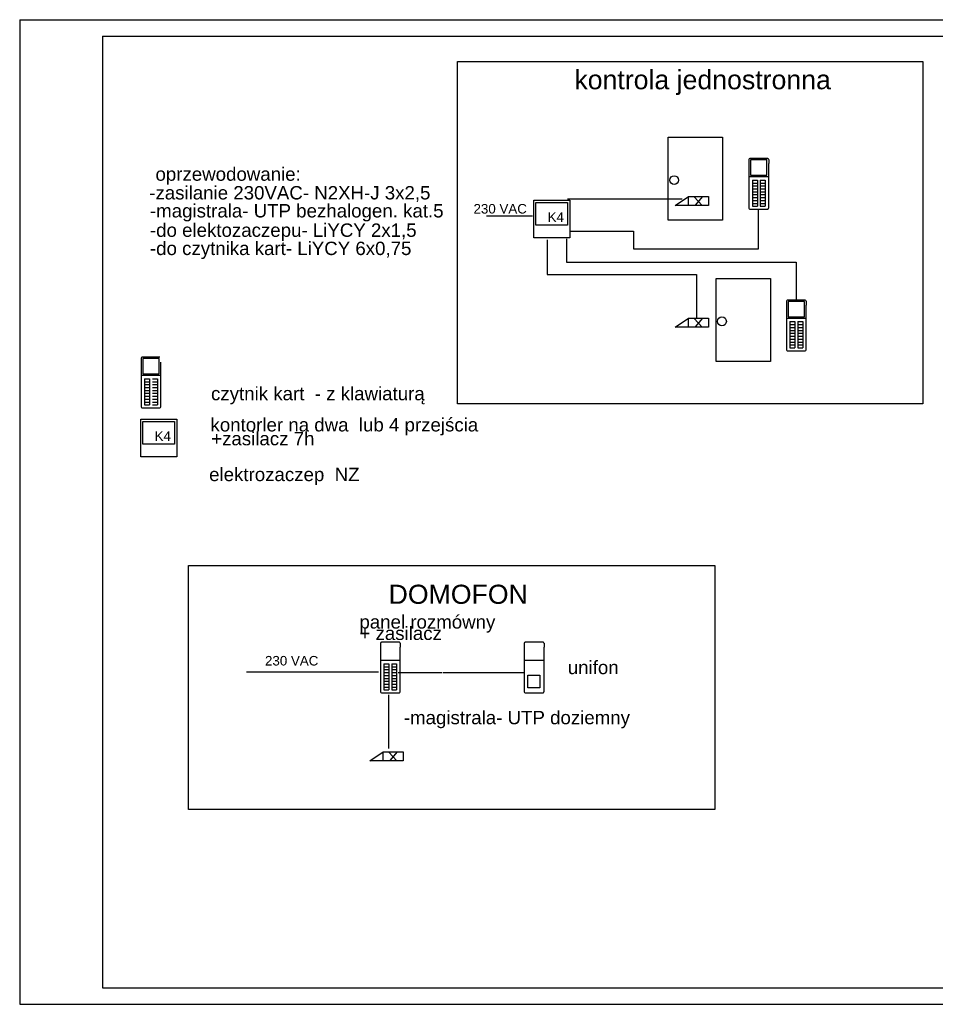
# Model space of a CAD drawing. Header units: millimetres. Extents: x 7291 to 11491, y 1265 to 4235.
# Tile 1 of 2: x 7291 to 10054, y 1265 to 4235. Entities that reach past the tile are written whole.
import ezdxf

# ---------------------------------------------------------------- set-up
doc = ezdxf.new("R2010")
doc.units = ezdxf.units.MM
doc.layers.add('6', color=7, linetype='Continuous')
doc.layers.add('EPRZE', color=6, linetype='Continuous')
doc.layers.add('_ELE_KONTROLER DOSTEPU', color=6, linetype='Continuous', lineweight=30)
doc.layers.add('E-nr czujek', color=22, linetype='Continuous', lineweight=30)
doc.styles.get("Standard").update_dxf_attribs({"font": 'arial.ttf'})

msp = doc.modelspace()

# ---------------------------------------------------------------- linework, layer by layer
for p, q in [((7291.3, 4234.8), (11491.3, 4234.8)), ((7291.3, 4234.8), (7291.3, 1264.8)), ((7541.3, 4184.8), (7541.3, 1314.8)), ((7541.3, 4184.8), (11441.3, 4184.8)), ((7541.3, 1314.8), (11441.3, 1314.8)), ((7291.3, 1264.8), (11491.3, 1264.8))]:
    msp.add_line(p, q)
at = {"color": 0}
for p, q in [((9520.4, 3543.6), (9520.4, 3661.1)), ((8838.1, 3641.9), (8699.7, 3641.9)), ((8952.3, 3597.1), (9143, 3597.1)), ((9143, 3597.1), (9143, 3543.6)), ((8883.1, 3571), (8883.1, 3466.6)), ((8940.6, 3573.6), (8940.6, 3503.1)), ((9143, 3543.6), (9520.4, 3543.6)), ((8940.6, 3503.1), (9634, 3503.1)), ((9634, 3503.1), (9634, 3389.5)), ((8883.1, 3466.6), (9333.6, 3466.6)), ((9333.6, 3466.6), (9333.6, 3333.4)), ((8432.8, 2265.5), (8564.7, 2265.5)), ((8568, 2265.5), (8699.9, 2265.5)), ((8679.7, 2265.5), (8811.6, 2265.5))]:
    msp.add_line(p, q, dxfattribs=at)
for points in [[(9248.2, 3880.7), (9412, 3880.7), (9412, 3629.9), (9248.2, 3629.9)], [(9392.4, 3454.4), (9556.2, 3454.4), (9556.2, 3203.7), (9392.4, 3203.7)]]:
    msp.add_lwpolyline(points, close=True, dxfattribs=at)
for centre in [(9266, 3751.1), (9410.1, 3324.9)]:
    msp.add_circle(centre, 13.2, dxfattribs=at)
at = {"layer": '6'}
msp.add_lwpolyline([(8612.1, 4109.2), (10016.2, 4109.2), (10016.2, 3076.2), (8612.1, 3076.2)], close=True, dxfattribs=at)
at = {"layer": '_ELE_KONTROLER DOSTEPU', "color": 108}
for p, q in [((9491.4, 3813.1), (9491.4, 3801.2)), ((9548.3, 3815.8), (9494, 3815.8)), ((9551, 3813.1), (9551, 3801.2)), ((9491.4, 3801.2), (9491.4, 3666)), ((9551, 3666), (9551, 3801.2)), ((9491.4, 3761.7), (9551, 3761.7)), ((9491.4, 3761.7), (9551, 3761.7)), ((9494, 3663.4), (9548.3, 3663.4)), ((9604.7, 3386.1), (9604.7, 3374.2)), ((9661.6, 3388.8), (9607.3, 3388.8)), ((9664.3, 3386.1), (9664.3, 3374.2)), ((9604.7, 3374.2), (9604.7, 3239)), ((9664.3, 3239), (9664.3, 3374.2)), ((9604.7, 3334.7), (9664.3, 3334.7)), ((9604.7, 3334.7), (9664.3, 3334.7)), ((7657.6, 3213.8), (7657.6, 3201.9)), ((7714.6, 3216.5), (7660.3, 3216.5)), ((9607.3, 3236.4), (9661.6, 3236.4)), ((7657.6, 3201.9), (7657.6, 3066.7)), ((7717.3, 3066.7), (7717.3, 3201.9)), ((7657.6, 3162.4), (7717.3, 3162.4)), ((7657.6, 3162.4), (7717.3, 3162.4)), ((7660.3, 3064.1), (7714.6, 3064.1)), ((8379.8, 2354), (8379.8, 2342.1)), ((8436.8, 2356.7), (8382.5, 2356.7)), ((8439.5, 2354), (8439.5, 2342.1)), ((8813.5, 2354), (8813.5, 2342.1)), ((8870.5, 2356.7), (8816.2, 2356.7)), ((8873.2, 2354), (8873.2, 2342.1)), ((8379.8, 2342.1), (8379.8, 2206.9)), ((8439.5, 2206.9), (8439.5, 2342.1)), ((8813.5, 2342.1), (8813.5, 2206.9)), ((8873.2, 2206.9), (8873.2, 2342.1)), ((8379.8, 2302.6), (8439.5, 2302.6)), ((8379.8, 2302.6), (8439.5, 2302.6)), ((8813.5, 2302.6), (8873.2, 2302.6)), ((8813.5, 2302.6), (8873.2, 2302.6)), ((8382.5, 2204.3), (8436.8, 2204.3)), ((8816.2, 2204.3), (8870.5, 2204.3))]:
    msp.add_line(p, q, dxfattribs=at)
for points in [[(9496.1, 3765.7), (9545.7, 3765.7), (9545.7, 3811.9), (9496.1, 3811.9)], [(9609.4, 3338.7), (9659, 3338.7), (9659, 3384.9), (9609.4, 3384.9)], [(7662.4, 3166.4), (7711.9, 3166.4), (7711.9, 3212.6), (7662.4, 3212.6)]]:
    msp.add_lwpolyline(points, close=True, dxfattribs=at)
for points in [[(9502.1, 3751), (9502.1, 3672.1)], [(9502.1, 3751), (9516.9, 3751)], [(9516.9, 3751), (9516.9, 3672.1)], [(9525.5, 3751), (9525.5, 3672.1)], [(9525.5, 3751), (9540.3, 3751)], [(9540.3, 3751), (9540.3, 3672.1)], [(9502.1, 3742.2), (9516.9, 3742.2)], [(9502.1, 3733.4), (9516.9, 3733.4)], [(9502.1, 3724.7), (9516.9, 3724.7)], [(9502.1, 3715.9), (9516.9, 3715.9)], [(9525.5, 3742.2), (9540.3, 3742.2)], [(9525.5, 3733.4), (9540.3, 3733.4)], [(9525.5, 3724.7), (9540.3, 3724.7)], [(9525.5, 3715.9), (9540.3, 3715.9)], [(9502.1, 3707.1), (9516.9, 3707.1)], [(9502.1, 3698.4), (9516.9, 3698.4)], [(9502.1, 3689.6), (9516.9, 3689.6)], [(9525.5, 3707.1), (9540.3, 3707.1)], [(9525.5, 3698.4), (9540.3, 3698.4)], [(9525.5, 3689.6), (9540.3, 3689.6)], [(9502.1, 3680.8), (9516.9, 3680.8)], [(9502.1, 3672.1), (9516.9, 3672.1)], [(9525.5, 3680.8), (9540.3, 3680.8)], [(9525.5, 3672.1), (9540.3, 3672.1)], [(9615.3, 3324), (9615.3, 3245.1)], [(9615.3, 3324), (9630.2, 3324)], [(9615.3, 3315.2), (9630.2, 3315.2)], [(9615.3, 3306.4), (9630.2, 3306.4)], [(9615.3, 3297.7), (9630.2, 3297.7)], [(9630.2, 3324), (9630.2, 3245.1)], [(9638.8, 3324), (9638.8, 3245.1)], [(9638.8, 3324), (9653.6, 3324)], [(9638.8, 3315.2), (9653.6, 3315.2)], [(9638.8, 3306.4), (9653.6, 3306.4)], [(9638.8, 3297.7), (9653.6, 3297.7)], [(9653.6, 3324), (9653.6, 3245.1)], [(9615.3, 3288.9), (9630.2, 3288.9)], [(9615.3, 3280.1), (9630.2, 3280.1)], [(9615.3, 3271.4), (9630.2, 3271.4)], [(9638.8, 3288.9), (9653.6, 3288.9)], [(9638.8, 3280.1), (9653.6, 3280.1)], [(9638.8, 3271.4), (9653.6, 3271.4)], [(9615.3, 3262.6), (9630.2, 3262.6)], [(9615.3, 3253.8), (9630.2, 3253.8)], [(9615.3, 3245.1), (9630.2, 3245.1)], [(9638.8, 3262.6), (9653.6, 3262.6)], [(9638.8, 3253.8), (9653.6, 3253.8)], [(9638.8, 3245.1), (9653.6, 3245.1)], [(7668.3, 3151.7), (7668.3, 3072.8)], [(7668.3, 3151.7), (7683.2, 3151.7)], [(7683.2, 3151.7), (7683.2, 3072.8)], [(7691.7, 3151.7), (7706.6, 3151.7)], [(7706.6, 3151.7), (7706.6, 3072.8)], [(7668.3, 3142.9), (7683.2, 3142.9)], [(7668.3, 3134.1), (7683.2, 3134.1)], [(7668.3, 3125.4), (7683.2, 3125.4)], [(7691.7, 3142.9), (7706.6, 3142.9)], [(7691.7, 3134.1), (7706.6, 3134.1)], [(7691.7, 3125.4), (7706.6, 3125.4)], [(7668.3, 3116.6), (7683.2, 3116.6)], [(7668.3, 3107.8), (7683.2, 3107.8)], [(7668.3, 3099.1), (7683.2, 3099.1)], [(7668.3, 3090.3), (7683.2, 3090.3)], [(7691.7, 3116.6), (7706.6, 3116.6)], [(7691.7, 3107.8), (7706.6, 3107.8)], [(7691.7, 3099.1), (7706.6, 3099.1)], [(7691.7, 3090.3), (7706.6, 3090.3)], [(7668.3, 3081.5), (7683.2, 3081.5)], [(7668.3, 3072.8), (7683.2, 3072.8)], [(7691.7, 3081.5), (7706.6, 3081.5)], [(7691.7, 3072.8), (7706.6, 3072.8)], [(8390.2, 2291.9), (8390.2, 2213)], [(8390.2, 2291.9), (8405.1, 2291.9)], [(8405.1, 2291.9), (8405.1, 2213)], [(8413.6, 2291.9), (8413.6, 2213)], [(8413.6, 2291.9), (8428.5, 2291.9)], [(8428.5, 2291.9), (8428.5, 2213)], [(8390.2, 2283.1), (8405.1, 2283.1)], [(8390.2, 2274.3), (8405.1, 2274.3)], [(8390.2, 2265.6), (8405.1, 2265.6)], [(8413.6, 2283.1), (8428.5, 2283.1)], [(8413.6, 2274.3), (8428.5, 2274.3)], [(8413.6, 2265.6), (8428.5, 2265.6)], [(8390.2, 2256.8), (8405.1, 2256.8)], [(8390.2, 2248), (8405.1, 2248)], [(8390.2, 2239.3), (8405.1, 2239.3)], [(8390.2, 2230.5), (8405.1, 2230.5)], [(8413.6, 2256.8), (8428.5, 2256.8)], [(8413.6, 2248), (8428.5, 2248)], [(8413.6, 2239.3), (8428.5, 2239.3)], [(8413.6, 2230.5), (8428.5, 2230.5)], [(8390.2, 2221.7), (8405.1, 2221.7)], [(8390.2, 2213), (8405.1, 2213)], [(8413.6, 2221.7), (8428.5, 2221.7)], [(8413.6, 2213), (8428.5, 2213)]]:
    msp.add_lwpolyline(points, dxfattribs=at)
for centre, start, end in [((9494, 3813.1), 90, 180), ((9548.3, 3813.1), 0, 90), ((9494, 3666), 180, 270), ((9548.3, 3666), 270, 0), ((9607.3, 3386.1), 90, 180), ((9661.6, 3386.1), 0, 90), ((9607.3, 3239), 180, 270), ((9661.6, 3239), 270, 0), ((7660.3, 3213.8), 90, 180), ((7660.3, 3066.7), 180, 270), ((7714.6, 3066.7), 270, 0), ((8382.5, 2354), 90, 180), ((8436.8, 2354), 0, 90), ((8816.2, 2354), 90, 180), ((8870.5, 2354), 0, 90), ((8382.5, 2206.9), 180, 270), ((8436.8, 2206.9), 270, 0), ((8816.2, 2206.9), 180, 270), ((8870.5, 2206.9), 270, 0)]:
    msp.add_arc(centre, 2.65, start, end, dxfattribs=at)
at = {"layer": 'E-nr czujek'}
for p, q in [((9268.4, 3674.7), (9308.8, 3701.3)), ((9326.3, 3700.9), (9350.4, 3674)), ((9351.3, 3701.4), (9329.1, 3675.4)), ((9308.8, 3674.7), (9268.4, 3674.7)), ((9308.8, 3674.7), (9308.8, 3674.7)), ((9268.4, 3307.6), (9308.8, 3334.2)), ((9326.3, 3333.8), (9350.4, 3306.9)), ((9351.3, 3334.2), (9329.1, 3308.3)), ((9308.8, 3307.6), (9268.4, 3307.6)), ((9308.8, 3307.6), (9308.8, 3307.6)), ((8347.6, 1999.6), (8388, 2026.1)), ((8405.5, 2025.7), (8429.6, 1998.9)), ((8430.5, 2026.2), (8408.2, 2000.3)), ((8388, 1999.6), (8347.6, 1999.6)), ((8388, 1999.6), (8388, 1999.6))]:
    msp.add_line(p, q, dxfattribs=at)
for points in [[(8842.2, 3690.7), (8951.1, 3690.7), (8951.1, 3576.7), (8842.2, 3576.7)], [(8848.2, 3683), (8943.9, 3683), (8943.9, 3614.7), (8848.2, 3614.7)], [(9308.8, 3701.3), (9369.6, 3701.3), (9369.6, 3674.7), (9308.8, 3674.7)], [(9308.8, 3334.2), (9369.6, 3334.2), (9369.6, 3307.6), (9308.8, 3307.6)], [(7656.4, 3030.1), (7765.3, 3030.1), (7765.3, 2916.1), (7656.4, 2916.1)], [(7662.5, 3022.5), (7758.2, 3022.5), (7758.2, 2954.1), (7662.5, 2954.1)], [(8388, 2026.1), (8448.7, 2026.1), (8448.7, 1999.6), (8388, 1999.6)]]:
    msp.add_lwpolyline(points, close=True, dxfattribs=at)
at = {"layer": 'EPRZE', "color": 0, "lineweight": -2}
for p, q in [((9290, 3693), (8944.3, 3693)), ((8373.6, 2266.9), (7975.1, 2266.9)), ((8404.5, 2198.2), (8404.5, 2036.7))]:
    msp.add_line(p, q, dxfattribs=at)
for points in [[(7800.6, 2588.8), (9389, 2588.8), (9389, 1852.3), (7800.6, 1852.3)], [(8824.1, 2258.1), (8860.1, 2258.1), (8860.1, 2219.6), (8824.1, 2219.6)]]:
    msp.add_lwpolyline(points, close=True, dxfattribs=at)

# ---------------------------------------------------------------- texts
at = {"layer": '_ELE_KONTROLER DOSTEPU', "color": 5}
for s, height, p in [('kontrola jednostronna', 57.6, (8964.8, 4025, -57.6)), ('czytnik kart  - z klawiaturą', 40.32, (7868.6, 3086.9, -33.6)), ('kontorler na dwa  lub 4 przejścia', 40.32, (7867, 2992.8, -33.6)), ('+zasilacz 7h', 40.32, (7869.1, 2951, -33.6)), ('elektrozaczep  NZ', 40.32, (7862.9, 2843, -33.6)), ('DOMOFON', 57.6, (8404.3, 2472.9, -57.6))]:
    msp.add_text(s, height=height, dxfattribs=at).set_placement(p)
at = {"layer": '_ELE_KONTROLER DOSTEPU', "color": 0}
for s, p in [('oprzewodowanie:', (7701, 3749, -33.6)), ('-zasilanie 230VAC- N2XH-J 3x2,5', (7682.2, 3692.6, -33.6)), ('-magistrala- UTP bezhalogen. kat.5', (7684.3, 3638.3, -33.6)), ('-do elektozaczepu- LiYCY 2x1,5', (7684.3, 3579.8, -33.6)), ('-do czytnika kart- LiYCY 6x0,75', (7684.3, 3524.9, -33.6)), ('panel rozmówny', (8316.3, 2398.2, -33.6)), ('+ zasilacz', (8316.3, 2363.8, -33.6)), ('unifon', (8945, 2260.8, -33.6)), ('-magistrala- UTP doziemny', (8450.3, 2109.6, -33.6))]:
    msp.add_text(s, height=40.32, dxfattribs=at).set_placement(p)
at = {"layer": 'E-nr czujek'}
for s, p in [('230 VAC', (8660.5, 3650.1, -28.8)), ('K4', (8884.1, 3625, -28.8)), ('K4', (7698.3, 2964.4, -28.8)), ('230 VAC', (8031.4, 2286.8, -28.8))]:
    msp.add_text(s, height=28.8, dxfattribs=at).set_placement(p)

doc.saveas('drawing.dxf')
